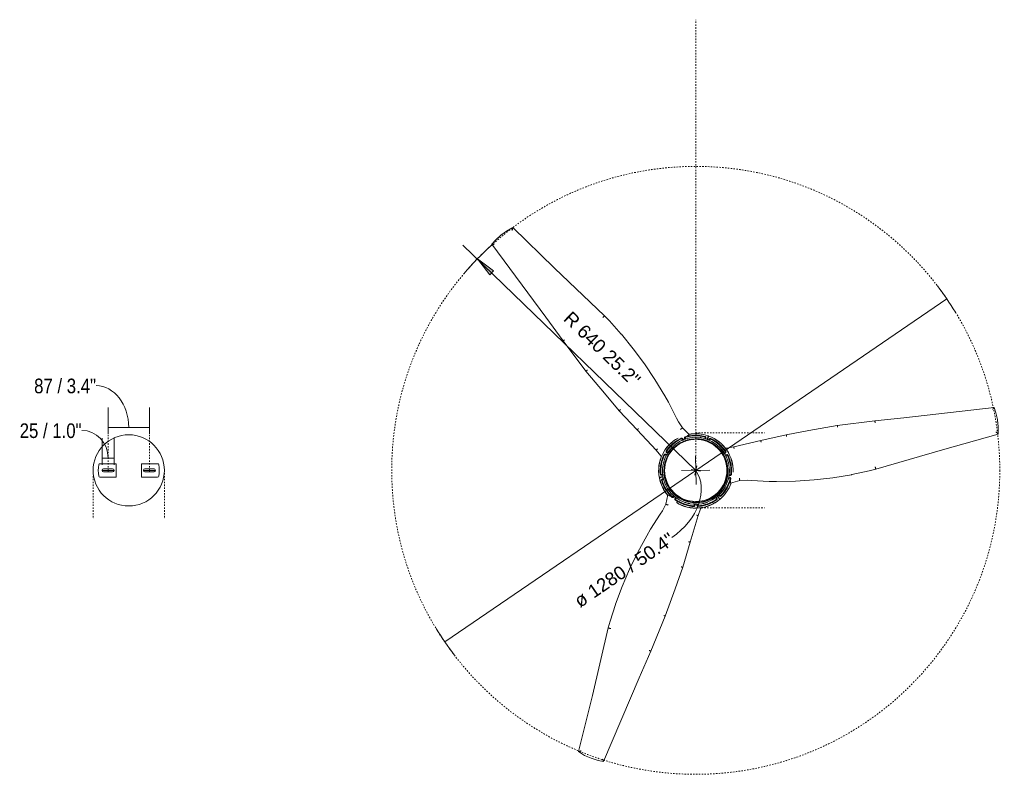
# Model space of a CAD drawing. Header units: millimetres. Extents: x 5806 to 11192, y -3252 to 7544.
# Tile 11 of 11: x 9120 to 11192, y 5955 to 7544. Entities that reach past the tile are written whole.
import ezdxf

# ---------------------------------------------------------------- set-up
doc = ezdxf.new("R2010")
doc.units = ezdxf.units.MM
doc.linetypes.add('Dash', pattern=[6, 3, -3])
doc.linetypes.add('Hidden', pattern=[7.14375, 4.7625, -2.38125])
doc.layers.add('A-ANNO-DIMS', color=7, linetype='Dash', lineweight=9, true_color=0xd2d2d2)
doc.layers.add('A-ANNO-DIMS-14', color=7, linetype='Continuous', lineweight=9)
doc.layers.add('E-LITE-EQPM', color=7, linetype='Continuous', lineweight=20)
doc.styles.add('Arial', font='arial.ttf', dxfattribs={"height": 28})
doc.styles.add('Arial Narrow', font='ARIALN.TTF', dxfattribs={"height": 30.8})
doc.dimstyles.new('Diameter_-_3mm_Arial', dxfattribs={"dimscale": 304.8, "dimtxt": 28.567263, "dimasz": 0, "dimexe": 0.110236, "dimexo": 0, "dimgap": 0.068898, "dimtad": 1, "dimjust": 3, "dimdec": 0, "dimzin": 0, "dimdsep": 46, "dimtxsty": 'Arial', "dimblk1": 'NONE', "dimblk2": 'NONE', "dimsah": 1, "dimcen": 0.09, "dimadec": 0, "dimazin": 0, "dimtfac": 1, "dimtdec": 4, "dimtix": 1, "dimtmove": 0, "dimatfit": 2, "dimfxl": 1, "dimtvp": 1, "dimtolj": 1, "dimtzin": 0, "dimarcsym": 2})
doc.dimstyles.new('FARO_-_2_2mm_Arial_Narrow_mm_Inch_Right_1', dxfattribs={"dimscale": 304.8, "dimtxt": 31.521674, "dimasz": 0, "dimexe": 0.137795, "dimexo": 0.0625, "dimgap": 0.022966, "dimtad": 1, "dimdec": 0, "dimzin": 0, "dimdsep": 46, "dimtxsty": 'Arial Narrow', "dimblk1": 'NONE', "dimblk2": 'NONE', "dimsah": 1, "dimcen": 0.09, "dimadec": 0, "dimazin": 0, "dimtfac": 1, "dimtdec": 4, "dimtix": 1, "dimtmove": 1, "dimatfit": 3, "dimfxl": 0.045932, "dimfxlon": 1, "dimtvp": 1, "dimtolj": 1, "dimtzin": 0, "dimarcsym": 2})
doc.dimstyles.new('Radial_-_3mm_Arial', dxfattribs={"dimscale": 304.8, "dimtxt": 28.567263, "dimasz": 0.137795, "dimexe": 0.137795, "dimexo": 0, "dimgap": 0.080381, "dimtad": 1, "dimjust": 3, "dimdec": 0, "dimzin": 0, "dimdsep": 46, "dimtxsty": 'Arial', "dimsah": 1, "dimcen": 0.09, "dimdle": 0.137795, "dimadec": 0, "dimazin": 0, "dimtfac": 1, "dimtdec": 4, "dimtix": 1, "dimtmove": 0, "dimatfit": 2, "dimfxl": 1, "dimtvp": 1, "dimtfill": 1, "dimtolj": 1, "dimtzin": 0, "dimarcsym": 2})

# ---------------------------------------------------------------- blocks, each defined once
blk = doc.blocks.new('33451 - 32100 JUST FAN Matt black ceiling fan with DC motor-500755-Planta_PDF')
at = {"layer": 'E-LITE-EQPM'}
for p, q in [((97.9, 378.8), (89.6, 299.3)), ((89.6, 299.3), (80.3, 239.3)), ((80.3, 239.3), (72.5, 191.5)), ((72.5, 191.5), (61, 137.6)), ((61, 137.6), (48.7, 80.5)), ((61, 137.6), (60.9, 137.6)), ((-27.2, 60.6), (-19.4, 63.5)), ((-17.6, 64.1), (-7.7, 66)), ((-16.9, 70.9), (-15.6, 71.9)), ((-16.9, 70.9), (-16.5, 68.4)), ((-9.6, 69.8), (-10, 72.1)), ((-9.2, 74.6), (-9.1, 73.3)), ((0, 66.5), (10.1, 65.6)), ((13.2, 65), (20.2, 63.2)), ((31.4, 65.6), (30.2, 63.5)), ((31.4, 65.6), (33.1, 65.5)), ((39.9, 63.4), (39.1, 62.4)), ((-60.8, 49.1), (-60.9, 49.3)), ((-60.8, 49.6), (-60.6, 49.5)), ((-54.9, 44.3), (-60.8, 49.1)), ((-60.6, 49.5), (-54.6, 44.6)), ((-59.4, 42), (-59.1, 43.6)), ((-59.4, 42), (-57.5, 40.4)), ((-54, 52.1), (-53.2, 51.2)), ((-53.5, 39.5), (-47.1, 46.9)), ((-51.3, 48.2), (-53.1, 49.7)), ((-46.8, 47.3), (-39.1, 53.7)), ((-36.3, 55.6), (-30.2, 59.1)), ((23.4, 62.1), (30.6, 58.9)), ((32.7, 57.9), (41.1, 52.2)), ((36.6, 60.1), (37.7, 62)), ((42.9, 50.6), (48.6, 45.3)), ((50.8, 42.8), (55.1, 36.9)), ((-63.1, 20.6), (-60.4, 27.6)), ((-58.9, 30.7), (-55.1, 36.9)), ((56.8, 34.4), (61.4, 25.4)), ((61.5, 25.3), (64.5, 15.8)), ((65.6, 30.7), (63.6, 30)), ((65.6, 30.7), (66.8, 29.6)), ((65.7, 25.7), (72.5, 28.3)), ((72.9, 27.4), (66, 24.8)), ((67.5, 20.1), (69.3, 20.8)), ((72.5, 28.3), (72.7, 28.4)), ((73.1, 27.5), (72.9, 27.4)), ((-150.1, -14.9), (-94.4, 2.7)), ((-75.2, 3.4), (-73.9, 3.3)), ((-70.3, 2.3), (-72.9, 2.2)), ((-66.4, -2.1), (-66.1, 6)), ((-66, 8.1), (-64, 18.1)), ((65.2, 12.6), (66.1, 5.4)), ((66.4, 2.1), (66.1, -6)), ((71.9, 20.4), (70.6, 20.1)), ((-202.7, -31.6), (-150.1, -14.9)), ((-150.1, -14.9), (-150, -15)), ((-72.8, -4.9), (-73.6, -3.5)), ((-72.8, -4.9), (-70.1, -5)), ((-65.2, -12.6), (-66.1, -5.4)), ((-61.5, -25.3), (-64.5, -15.7)), ((63.1, -20.5), (62.4, -22.5)), ((64.3, -16.6), (64, -18.1)), ((66, -8.1), (64.8, -13.8)), ((69.5, -21.2), (67.4, -20.3)), ((-248, -48.4), (-202.7, -31.6)), ((-56.8, -34.4), (-61.4, -25.4)), ((-50.9, -42.6), (-55.2, -36.9)), ((53.5, -39.5), (47, -47)), ((57.2, -33.5), (55.1, -37)), ((58.9, -30.7), (58.4, -31.4)), ((61.1, -25.6), (60.4, -27.7)), ((65.1, -27), (67.1, -27.7)), ((68.9, -29.6), (67.7, -29.1)), ((69.5, -21.2), (69.8, -22.8)), ((-304.8, -70), (-248, -48.4)), ((-60.6, -44.7), (-59.5, -44)), ((-56.1, -42.5), (-58, -44.2)), ((-53.6, -49.6), (-55.1, -49)), ((-53.6, -49.6), (-51.5, -47.9)), ((-42.9, -50.6), (-48.6, -45.3)), ((-32.7, -57.8), (-41.1, -52.2)), ((-23.4, -62.1), (-30.5, -58.9)), ((27.2, -60.6), (19.4, -63.5)), ((36.4, -55.5), (30.2, -59.1)), ((33.3, -61.9), (34.6, -64)), ((46.6, -47.4), (39.1, -53.7)), ((40.8, -60.4), (39.5, -58.2)), ((40.8, -60.4), (39.9, -61.8)), ((-377.9, -102.1), (-304.8, -70)), ((-13.2, -65), (-20.2, -63.2)), ((-18.9, -72.6), (-18.5, -71.4)), ((-16.9, -68.3), (-17.3, -70.6)), ((-13.4, -77.2), (-13.3, -77)), ((-13.3, -77), (-12.1, -69.4)), ((-10.8, -69.7), (-12, -77.3)), ((-12, -77.3), (-12, -77.5)), ((0, -66.5), (-10.1, -65.6)), ((-6.5, -72.5), (-8, -73)), ((-6.5, -72.5), (-6.1, -70.2)), ((17.6, -64.1), (7.8, -66)), ((34.7, -66.6), (34.2, -65.5)), ((88.4, -122), (45.1, -82.8)), ((88.4, -122), (88.5, -121.9)), ((129.4, -158.9), (88.4, -122)), ((166.9, -189.4), (129.4, -158.9)), ((214.2, -227.6), (166.9, -189.4)), ((278.9, -274.4), (214.2, -227.6))]:
    blk.add_line(p, q, dxfattribs=at)
at = {"layer": 'E-LITE-EQPM', "flags": 128}
for points in [[(-3.8, 378.7), (34.8, 519.6), (65.6, 637.3)], [(65.7, 637.4), (80.8, 638.1), (95.8, 636.9), (96, 636.9)], [(96, 636.9), (110.7, 633.8), (121.7, 630.2)], [(121.7, 630.1), (103.4, 439.8), (97.9, 378.8)], [(-14.2, 327.9), (-7.1, 364.3), (-3.8, 378.7)], [(-25.6, 169.5), (-25.6, 209), (-23.7, 248.6), (-19.9, 287.9), (-14.3, 327.1), (-14.2, 327.9)], [(-22.6, 116.4), (-25.1, 153.6), (-25.6, 169.5)], [(60.9, 137.6), (60.5, 137.7), (60, 137.8), (59.3, 138), (58.4, 138.2), (57.5, 138.4)], [(-22.5, 92), (-22, 107.6), (-22.6, 116.4)], [(-27.7, 72.6), (-22.5, 92), (-22.5, 92)], [(-70.5, 0), (-69.5, 11.5), (-66.7, 22.7), (-62.1, 33.3), (-55.8, 43), (-48.1, 51.5), (-39, 58.6), (-28.9, 64.2), (-18.1, 68.1), (-6.7, 70.1), (4.8, 70.3), (16.2, 68.6), (27.2, 65), (37.4, 59.7), (46.7, 52.8), (54.6, 44.5), (61.2, 34.9), (66.1, 24.5), (69.2, 13.4), (70.4, 1.9), (70.5, 0)], [(48.7, 80.5), (46.7, 65.4), (46.7, 62.7)], [(-94.4, 2.7), (-80.2, 8.5), (-77.9, 9.7)], [(-150, -15), (-149.9, -15.4), (-149.8, -15.9), (-149.6, -16.6), (-149.3, -17.4), (-149, -18.3)], [(70.5, 0), (69.5, -11.5), (66.7, -22.7), (62.1, -33.3), (55.8, -43), (48.1, -51.5), (39, -58.6), (28.9, -64.2), (18.1, -68.1), (6.7, -70.1), (-4.8, -70.3), (-16.2, -68.6), (-27.2, -65), (-37.4, -59.7), (-46.7, -52.8), (-54.6, -44.5), (-61.2, -34.9), (-66.1, -24.5), (-69.2, -13.4), (-70.4, -1.9), (-70.5, 0)], [(76.4, -12.6), (90.6, -26.8), (90.7, -26.8)], [(90.7, -26.8), (103.9, -35), (111.8, -39)], [(111.8, -39), (145.3, -55.3), (159.3, -62.8)], [(-49.7, -59.8), (-69.1, -64.9), (-69.1, -64.9)], [(-90.3, -77), (-121.4, -97.6), (-134.9, -105.9)], [(-69.1, -64.9), (-82.9, -72.2), (-90.3, -77)], [(45.1, -82.8), (33, -73.5), (30.7, -72.1)], [(159.3, -62.8), (193.6, -82.6), (226.8, -104), (259.1, -127), (290.2, -151.4), (290.8, -151.9)], [(-608.2, -205.7), (-433.7, -127.6), (-377.9, -102.1)], [(-134.9, -105.9), (-169.3, -125.5), (-204.6, -143.4), (-240.7, -159.6), (-277.5, -174.1), (-278.3, -174.3)], [(88.5, -121.9), (88.8, -121.6), (89.1, -121.2), (89.6, -120.6), (90.2, -120), (90.9, -119.3)], [(290.8, -151.9), (318.8, -176.2), (329.7, -186.3)], [(-278.3, -174.3), (-313.4, -186.2), (-327.6, -190.5)], [(329.7, -186.3), (432.4, -290.1), (519, -375.6)], [(-601.3, -231.4), (-605.9, -217.1), (-608.2, -205.8)], [(-327.6, -190.5), (-469.1, -226.6), (-586.7, -258)], [(-586.8, -258), (-594.8, -245.3), (-601.2, -231.6), (-601.3, -231.4)], [(484.7, -420.6), (329.1, -309.6), (278.9, -274.4)], [(519, -375.7), (512.1, -389.1), (503.6, -401.5), (503.4, -401.7)], [(503.4, -401.7), (493.4, -412.9), (484.8, -420.6)]]:
    blk.add_lwpolyline(points, dxfattribs=at)
at = {"layer": 'E-LITE-EQPM'}
for centre, radius, start, end in [((0, 0), 67.5, 90, 270), ((0, 0), 66.5, 90, 270), ((-0.2, 0.5), 78, 110.3533, 140.9692), ((-0.2, 0.5), 77.8, 110.4094, 140.9692), ((2.8, -4.1), 78.7, 105.4632, 135.3472), ((-17.9, 70.7), 1.04, 8.9294, 105.4632), ((-9, 72.3), 1.01, 96.081, 190.9992), ((-0.8, -4.9), 78.7, 66.197, 96.081), ((-0.2, 0.5), 78, 20.9692, 92.8722), ((-0.2, 0.5), 77.8, 20.9692, 92.9099), ((0, 0), 67.5, 270, 90), ((0, 0), 66.5, 270, 90), ((0, 0), 70.5, 88.42, 89.2986), ((0, 0), 70.5, 76.7927, 79.1386), ((0, 0), 70.5, 65.0294, 66.7144), ((30.5, 66.1), 1.04, 329.6633, 66.197), ((38.6, 61.6), 1.01, 56.6596, 151.5778), ((-4.1, -3.3), 78.7, 26.7756, 56.6596), ((-0.6, -0.2), 78, 140.6131, 212.5161), ((-0.6, -0.2), 77.8, 140.6131, 212.5538), ((4.6, -1.8), 78.7, 146.4195, 176.3035), ((-60.1, 41.2), 1.04, 49.8858, 146.4195), ((0, 0), 70.5, 137.1321, 139.5513), ((-52.5, 50.5), 1.01, 135.3472, 230.2653), ((0, 0), 70.5, 126.7014, 127.0099), ((0, 0), 70.5, 54.7014, 56.0872), ((0, 0), 70.5, 160.0654, 161.2986), ((0, 0), 70.5, 149.7662, 149.9883), ((65.2, 31.7), 1.04, 290.2419, 26.7756), ((0, 0), 70.5, 16.2613, 17.2986), ((69.6, 19.8), 1.01, 15.3737, 110.2918), ((0.2, -0.5), 77.8, 350.436, 20.9957), ((0.2, -0.5), 78, 350.3798, 20.9957), ((-72.9, 3.2), 1.01, 176.3035, 271.2217), ((0, 0), 70.5, 8.1208, 10.7674), ((-5.2, -0.7), 78.7, 345.4897, 15.3737), ((-72.9, -6), 1.04, 89.3072, 185.8409), ((4.4, 1.9), 78.7, 185.8409, 215.7249), ((0, 0), 70.5, 342.7014, 343.7387), ((0, 0), 70.5, 349.2326, 351.8792), ((69.9, -20.2), 1.04, 248.956, 345.4897), ((0, 0), 70.5, 198.7014, 199.9346), ((0, 0), 70.5, 210.0107, 210.2338), ((0.2, -0.5), 77.8, 260.9957, 332.9365), ((0.2, -0.5), 78, 260.9957, 332.8987), ((-4.2, 2.8), 78.7, 306.2236, 336.1076), ((66.8, -28.7), 1.01, 336.1076, 71.0257), ((-58.7, -43.4), 1.01, 215.7249, 310.643), ((-52.9, -50.4), 1.04, 128.5733, 225.1071), ((1.9, 4.6), 78.7, 225.1071, 254.9911), ((0, 0), 70.5, 220.4487, 222.8679), ((-0.6, -0.2), 77.8, 229.8979, 260.6131), ((-0.6, -0.2), 78, 229.9972, 260.6131), ((0, 0), 70.5, 232.9901, 233.2986), ((0, 0), 70.5, 303.9128, 305.2986), ((41.7, -59.8), 1.04, 209.6899, 306.2236), ((-18.2, -70.4), 1.01, 254.9911, 349.9092), ((-5.5, -72.7), 1.04, 170.2685, 266.8022), ((-1.1, 4.8), 78.7, 266.8022, 296.6862), ((0, 0), 70.5, 270.7014, 271.58), ((0, 0), 70.5, 280.8614, 283.2073), ((0, 0), 70.5, 293.2856, 294.9497), ((33.7, -64.5), 1.01, 296.6862, 31.6043)]:
    blk.add_arc(centre, radius, start, end, dxfattribs=at)
for centre, major_axis, start_param, end_param in [((-23.7, -13.5), (12.3, 85.1), 0.122846, 0.128483), ((-0.2, 26.9), (-67.6, 53.2), 3.264438, 3.270075), ((23.1, -13.7), (80.1, 31.4), 3.264438, 3.270075)]:
    blk.add_ellipse(centre, major_axis=major_axis, ratio=0.981915, start_param=start_param, end_param=end_param, dxfattribs=at)
for points, knots in [([(65.7, 637.2), (65.6, 637.2), (65.6, 637.3), (65.7, 637.4), (65.7, 637.4)], [-0.2, -0.2, -0.2, -0.2, -0.1, -0.0267368, -0.0267368, -0.0267368, -0.0267368]), ([(65.7, 637.4), (65.8, 637.4), (65.9, 637.3), (66.2, 637.1), (66.4, 636.9), (66.6, 636.8), (66.8, 636.6), (67, 636.4), (67.2, 636.3), (67.3, 636.1), (67.5, 635.9), (67.8, 635.7), (68, 635.4), (68.3, 635.1), (68.6, 634.7), (69.2, 634.1), (69.7, 633.5), (70.1, 633.1)], [-1, -1, -1, -1, -0.9, -0.8, -0.75, -0.7, -0.65, -0.6, -0.575, -0.55, -0.5, -0.45, -0.4, -0.35, -0.3, -0.2, 0, 0, 0, 0]), ([(121.7, 630.2), (121.7, 630.2), (121.8, 630.1), (121.7, 630), (121.7, 629.9), (121.6, 629.8), (121.5, 629.7), (121.3, 629.6), (121.2, 629.4), (121, 629.3), (120.9, 629.2), (120.7, 629.1), (120.5, 628.9), (120.2, 628.7), (119.9, 628.5), (119.7, 628.3), (119.4, 628.1), (119, 627.8), (118.4, 627.4), (118, 627.1), (117.8, 627)], [-1, -1, -1, -1, -0.9, -0.85, -0.8, -0.75, -0.7, -0.65, -0.6, -0.575, -0.55, -0.5, -0.45, -0.4, -0.35, -0.3, -0.25, -0.2, -0.1, 0, 0, 0, 0]), ([(89.6, 299.3), (89.6, 299.3), (89.6, 299.3), (89.3, 299.4), (88.5, 299.5), (87.4, 299.6), (86.5, 299.8), (86, 299.8)], [-0.8787324, -0.8787324, -0.8787324, -0.8787324, -0.8, -0.6, -0.4, -0.2, 0, 0, 0, 0]), ([(72.5, 191.5), (72.5, 191.5), (72.5, 191.6), (72.2, 191.6), (71.4, 191.8), (70.3, 192), (69.4, 192.2), (68.9, 192.3)], [-0.8787589, -0.8787589, -0.8787589, -0.8787589, -0.8, -0.6, -0.4, -0.2, 0, 0, 0, 0]), ([(-22.2, 72.5), (-22.9, 72.5), (-23.8, 72.5), (-24.8, 72.5), (-25.5, 72.5), (-26.2, 72.5), (-26.7, 72.5), (-27, 72.5), (-27.1, 72.5)], [-1, -1, -1, -1, -0.7, -0.625, -0.55, -0.4, -0.3, -0.2, -0.2, -0.2, -0.2]), ([(-15.6, 71.9), (-15.7, 72.1), (-16, 72.4), (-16.5, 72.7), (-16.7, 72.8), (-16.9, 72.9), (-17.1, 72.9), (-17.3, 73), (-17.5, 73), (-17.7, 73), (-17.9, 73), (-18.2, 73), (-18.4, 72.9), (-18.5, 72.9)], [0, 0, 0, 0, 0.285714, 0.428571, 0.5, 0.571429, 0.625, 0.678571, 0.732143, 0.785714, 0.839286, 0.892857, 1, 1, 1, 1]), ([(-9.2, 74.6), (-9.3, 74.5), (-9.5, 74.5), (-9.9, 74.4), (-10.1, 74.3), (-10.3, 74.1), (-10.4, 74.1), (-10.5, 74), (-10.7, 73.9), (-10.8, 73.7), (-10.9, 73.6), (-11, 73.4), (-11.2, 73.1), (-11.4, 72.7), (-11.4, 72.3), (-11.4, 72.2)], [0, 0, 0, 0, 0.083333, 0.166667, 0.25, 0.291667, 0.333333, 0.375, 0.416667, 0.458333, 0.5, 0.583333, 0.666667, 0.833333, 1, 1, 1, 1]), ([(0.9, 70.4), (-0.4, 70.5), (-2.2, 70.4), (-4.4, 70.3), (-5.7, 70.2), (-6.6, 70.1), (-7.4, 70.1), (-7.7, 70), (-7.7, 70)], [0, 0, 0, 0, 0.285714, 0.428571, 0.571429, 0.678571, 0.785714, 1, 1, 1, 1]), ([(-7.7, 70), (-7.7, 70), (-7.6, 70), (-6.9, 70.1), (-5.8, 70.2), (-3.5, 70.4), (-1, 70.5), (0.8, 70.4)], [0, 0, 0, 0, 0.142857, 0.285714, 0.428571, 0.571429, 1, 1, 1, 1]), ([(33.1, 65.5), (33.1, 65.8), (33.1, 66.2), (32.9, 66.7), (32.8, 67), (32.7, 67.2), (32.5, 67.3), (32.4, 67.5), (32.3, 67.6), (32.1, 67.7), (32, 67.9), (31.8, 68), (31.6, 68.1), (31.5, 68.2)], [0, 0, 0, 0, 0.285714, 0.428571, 0.5, 0.571429, 0.625, 0.678571, 0.732143, 0.785714, 0.839286, 0.892857, 1, 1, 1, 1]), ([(39.9, 63.4), (39.8, 63.5), (39.6, 63.6), (39.3, 63.7), (39, 63.8), (38.8, 63.8), (38.6, 63.8), (38.5, 63.8), (38.3, 63.8), (38.2, 63.8), (38, 63.8), (37.7, 63.7), (37.4, 63.6), (37, 63.4), (36.8, 63.1), (36.6, 63)], [0, 0, 0, 0, 0.083333, 0.166667, 0.25, 0.291667, 0.333333, 0.375, 0.416667, 0.458333, 0.5, 0.583333, 0.666667, 0.833333, 1, 1, 1, 1]), ([(48.7, 80.5), (48.7, 80.5), (48.7, 80.5), (48.7, 80.5), (48.6, 80.5), (48.6, 80.5), (48.5, 80.6), (48.3, 80.6), (47.9, 80.7), (47.2, 80.8), (46.3, 81.1), (45.5, 81.2), (45.2, 81.3)], [0.121122, 0.121122, 0.121122, 0.121122, 0.1666667, 0.2083333, 0.25, 0.2916667, 0.3333333, 0.4166667, 0.5, 0.6666667, 0.8333333, 1, 1, 1, 1]), ([(-59.1, 43.6), (-59.4, 43.7), (-59.8, 43.7), (-60.3, 43.6), (-60.6, 43.5), (-60.8, 43.4), (-61, 43.4), (-61.1, 43.3), (-61.3, 43.2), (-61.4, 43), (-61.6, 42.9), (-61.8, 42.7), (-61.9, 42.5), (-62, 42.4)], [0, 0, 0, 0, 0.285714, 0.428571, 0.5, 0.571429, 0.625, 0.678571, 0.732143, 0.785714, 0.839286, 0.892857, 1, 1, 1, 1]), ([(-54, 52.1), (-54.1, 52), (-54.3, 51.9), (-54.4, 51.6), (-54.6, 51.3), (-54.6, 51.1), (-54.7, 51), (-54.7, 50.8), (-54.7, 50.7), (-54.7, 50.5), (-54.8, 50.3), (-54.7, 50.1), (-54.7, 49.7), (-54.5, 49.3), (-54.4, 49), (-54.3, 48.9)], [0, 0, 0, 0, 0.083333, 0.166667, 0.25, 0.291667, 0.333333, 0.375, 0.416667, 0.458333, 0.5, 0.583333, 0.666667, 0.833333, 1, 1, 1, 1]), ([(-42.1, 56.5), (-41.1, 57.3), (-39.6, 58.3), (-37.8, 59.5), (-36.7, 60.2), (-35.9, 60.6), (-35.2, 61.1), (-34.9, 61.2), (-34.9, 61.2)], [0, 0, 0, 0, 0.285714, 0.428571, 0.571429, 0.678571, 0.785714, 1, 1, 1, 1]), ([(-34.9, 61.2), (-34.9, 61.2), (-35.1, 61.1), (-35.7, 60.8), (-36.6, 60.2), (-38.6, 59), (-40.6, 57.6), (-42.1, 56.5)], [0, 0, 0, 0, 0.142857, 0.285714, 0.428571, 0.571429, 1, 1, 1, 1]), ([(40.7, 57.5), (41.8, 56.8), (43.2, 55.7), (44.9, 54.3), (45.9, 53.5), (46.6, 52.9), (47.2, 52.3), (47.4, 52.1), (47.4, 52.1)], [0, 0, 0, 0, 0.285714, 0.428571, 0.571429, 0.678571, 0.785714, 1, 1, 1, 1]), ([(47.4, 52.1), (47.4, 52.1), (47.3, 52.2), (46.8, 52.7), (46, 53.4), (44.2, 54.9), (42.3, 56.4), (40.7, 57.5)], [0, 0, 0, 0, 0.142857, 0.285714, 0.428571, 0.571429, 1, 1, 1, 1]), ([(-66.7, 22.6), (-67.1, 21.4), (-67.7, 19.6), (-68.2, 17.5), (-68.5, 16.3), (-68.8, 15.4), (-68.9, 14.6), (-69, 14.3), (-69, 14.3)], [0, 0, 0, 0, 0.285714, 0.428571, 0.571429, 0.678571, 0.785714, 1, 1, 1, 1]), ([(-69, 14.3), (-69, 14.3), (-69, 14.5), (-68.8, 15.1), (-68.6, 16.2), (-68, 18.4), (-67.3, 20.8), (-66.7, 22.6)], [0, 0, 0, 0, 0.142857, 0.285714, 0.428571, 0.571429, 1, 1, 1, 1]), ([(67.3, 20.9), (66.9, 22.2), (66.3, 23.9), (65.5, 25.9), (65, 27.1), (64.7, 28), (64.3, 28.7), (64.2, 29), (64.2, 29)], [0, 0, 0, 0, 0.285714, 0.428571, 0.571429, 0.678571, 0.785714, 1, 1, 1, 1]), ([(64.2, 29), (64.2, 29), (64.3, 28.8), (64.6, 28.2), (65, 27.2), (65.9, 25.1), (66.7, 22.8), (67.3, 21)], [0, 0, 0, 0, 0.142857, 0.285714, 0.428571, 0.571429, 1, 1, 1, 1]), ([(66.8, 29.6), (67, 29.8), (67.3, 30.1), (67.4, 30.6), (67.5, 30.9), (67.5, 31.1), (67.5, 31.3), (67.5, 31.5), (67.5, 31.7), (67.5, 31.9), (67.4, 32.1), (67.4, 32.4), (67.3, 32.5), (67.2, 32.7)], [0, 0, 0, 0, 0.285714, 0.428571, 0.5, 0.571429, 0.625, 0.678571, 0.732143, 0.785714, 0.839286, 0.892857, 1, 1, 1, 1]), ([(71.9, 20.4), (71.8, 20.5), (71.7, 20.7), (71.6, 21), (71.4, 21.3), (71.3, 21.4), (71.2, 21.5), (71, 21.6), (70.9, 21.7), (70.8, 21.8), (70.6, 21.9), (70.4, 22), (70.1, 22.2), (69.7, 22.3), (69.3, 22.2), (69.1, 22.2)], [0, 0, 0, 0, 0.083333, 0.166667, 0.25, 0.291667, 0.333333, 0.375, 0.416667, 0.458333, 0.5, 0.583333, 0.666667, 0.833333, 1, 1, 1, 1]), ([(-94.4, 2.7), (-94.4, 2.7), (-94.4, 2.7), (-94.4, 2.6), (-94.3, 2.6), (-94.3, 2.5), (-94.3, 2.4), (-94.3, 2.2), (-94.1, 1.9), (-93.9, 1.2), (-93.6, 0.3), (-93.4, -0.4), (-93.3, -0.8)], [0.121122, 0.121122, 0.121122, 0.121122, 0.1666667, 0.2083333, 0.25, 0.2916667, 0.3333333, 0.4166667, 0.5, 0.6666667, 0.8333333, 1, 1, 1, 1]), ([(-75.2, 3.4), (-75.2, 3.3), (-75.2, 3.1), (-75.1, 2.8), (-75, 2.5), (-74.9, 2.3), (-74.9, 2.2), (-74.8, 2), (-74.7, 1.9), (-74.6, 1.8), (-74.5, 1.6), (-74.4, 1.4), (-74.1, 1.2), (-73.7, 1), (-73.4, 0.9), (-73.2, 0.8)], [0, 0, 0, 0, 0.083333, 0.166667, 0.25, 0.291667, 0.333333, 0.375, 0.416667, 0.458333, 0.5, 0.583333, 0.666667, 0.833333, 1, 1, 1, 1]), ([(-73.6, -3.5), (-73.9, -3.6), (-74.2, -3.8), (-74.6, -4.2), (-74.7, -4.5), (-74.8, -4.7), (-74.9, -4.9), (-75, -5), (-75, -5.2), (-75.1, -5.4), (-75.1, -5.6), (-75.1, -5.9), (-75.1, -6.1), (-75.1, -6.2)], [0, 0, 0, 0, 0.285714, 0.428571, 0.5, 0.571429, 0.625, 0.678571, 0.732143, 0.785714, 0.839286, 0.892857, 1, 1, 1, 1]), ([(-66.7, -22.6), (-67.1, -21.4), (-67.7, -19.6), (-68.2, -17.5), (-68.5, -16.3), (-68.8, -15.4), (-68.9, -14.6), (-69, -14.3), (-69, -14.3)], [0, 0, 0, 0, 0.285714, 0.428571, 0.571429, 0.678571, 0.785714, 1, 1, 1, 1]), ([(-69, -14.3), (-69, -14.3), (-69, -14.5), (-68.8, -15.1), (-68.6, -16.2), (-68, -18.4), (-67.3, -20.8), (-66.7, -22.6)], [0, 0, 0, 0, 0.142857, 0.285714, 0.428571, 0.571429, 1, 1, 1, 1]), ([(73.6, -17.4), (74, -16.8), (74.4, -16), (74.9, -15.1), (75.3, -14.5), (75.6, -13.9), (75.9, -13.4), (76, -13.2), (76.1, -13.1)], [-1, -1, -1, -1, -0.7, -0.625, -0.55, -0.4, -0.3, -0.2, -0.2, -0.2, -0.2]), ([(-202.7, -31.6), (-202.7, -31.6), (-202.6, -31.6), (-202.6, -31.9), (-202.3, -32.7), (-202, -33.7), (-201.7, -34.6), (-201.5, -35)], [-0.8787589, -0.8787589, -0.8787589, -0.8787589, -0.8, -0.6, -0.4, -0.2, 0, 0, 0, 0]), ([(64.2, -29), (64.2, -29), (64.3, -28.8), (64.6, -28.2), (65, -27.2), (65.9, -25.1), (66.7, -22.8), (67.3, -20.9)], [0, 0, 0, 0, 0.142857, 0.285714, 0.428571, 0.571429, 1, 1, 1, 1]), ([(67.3, -21), (66.9, -22.2), (66.3, -23.9), (65.5, -25.9), (65, -27.1), (64.7, -28), (64.3, -28.7), (64.2, -29), (64.2, -29)], [0, 0, 0, 0, 0.285714, 0.428571, 0.571429, 0.678571, 0.785714, 1, 1, 1, 1]), ([(68.9, -29.6), (68.9, -29.5), (69, -29.3), (69.1, -29), (69.1, -28.7), (69.1, -28.5), (69.1, -28.3), (69, -28.2), (69, -28), (69, -27.9), (68.9, -27.7), (68.8, -27.5), (68.6, -27.2), (68.3, -26.8), (68.1, -26.6), (67.9, -26.5)], [0, 0, 0, 0, 0.083333, 0.166667, 0.25, 0.291667, 0.333333, 0.375, 0.416667, 0.458333, 0.5, 0.583333, 0.666667, 0.833333, 1, 1, 1, 1]), ([(69.8, -22.8), (70, -22.8), (70.5, -22.7), (70.9, -22.4), (71.2, -22.2), (71.3, -22.1), (71.5, -22), (71.6, -21.8), (71.7, -21.7), (71.8, -21.5), (71.9, -21.3), (72, -21.1), (72.1, -20.9), (72.1, -20.8)], [0, 0, 0, 0, 0.285714, 0.428571, 0.5, 0.571429, 0.625, 0.678571, 0.732143, 0.785714, 0.839286, 0.892857, 1, 1, 1, 1]), ([(-60.6, -44.7), (-60.5, -44.8), (-60.3, -45), (-60.1, -45.2), (-59.8, -45.4), (-59.7, -45.5), (-59.5, -45.5), (-59.4, -45.6), (-59.2, -45.6), (-59.1, -45.7), (-58.9, -45.7), (-58.7, -45.7), (-58.3, -45.8), (-57.9, -45.7), (-57.5, -45.6), (-57.4, -45.5)], [0, 0, 0, 0, 0.083333, 0.166667, 0.25, 0.291667, 0.333333, 0.375, 0.416667, 0.458333, 0.5, 0.583333, 0.666667, 0.833333, 1, 1, 1, 1]), ([(-55.1, -49), (-55.2, -49.2), (-55.3, -49.6), (-55.4, -50.1), (-55.3, -50.4), (-55.3, -50.6), (-55.2, -50.8), (-55.2, -51), (-55.1, -51.2), (-55, -51.4), (-54.9, -51.5), (-54.8, -51.7), (-54.6, -51.9), (-54.5, -52)], [0, 0, 0, 0, 0.285714, 0.428571, 0.5, 0.571429, 0.625, 0.678571, 0.732143, 0.785714, 0.839286, 0.892857, 1, 1, 1, 1]), ([(-52.4, -55), (-52, -55.6), (-51.6, -56.4), (-51.1, -57.3), (-50.7, -57.9), (-50.4, -58.4), (-50.1, -59), (-50, -59.2), (-49.9, -59.3)], [-1, -1, -1, -1, -0.7, -0.625, -0.55, -0.4, -0.3, -0.2, -0.2, -0.2, -0.2]), ([(-42.1, -56.5), (-41.1, -57.2), (-39.6, -58.3), (-37.8, -59.5), (-36.7, -60.1), (-35.9, -60.6), (-35.2, -61.1), (-34.9, -61.2), (-34.9, -61.2)], [0, 0, 0, 0, 0.285714, 0.428571, 0.571429, 0.678571, 0.785714, 1, 1, 1, 1]), ([(-34.9, -61.2), (-34.9, -61.2), (-35.1, -61.1), (-35.7, -60.8), (-36.6, -60.2), (-38.6, -59), (-40.6, -57.6), (-42.1, -56.5)], [0, 0, 0, 0, 0.142857, 0.285714, 0.428571, 0.571429, 1, 1, 1, 1]), ([(39.9, -61.8), (40.2, -61.9), (40.5, -62.1), (41, -62.2), (41.3, -62.2), (41.6, -62.2), (41.8, -62.2), (41.9, -62.2), (42.1, -62.1), (42.3, -62.1), (42.5, -62), (42.7, -61.9), (42.9, -61.8), (43, -61.7)], [0, 0, 0, 0, 0.285714, 0.428571, 0.5, 0.571429, 0.625, 0.678571, 0.732143, 0.785714, 0.839286, 0.892857, 1, 1, 1, 1]), ([(40.7, -57.5), (41.7, -56.8), (43.2, -55.7), (44.9, -54.3), (45.9, -53.5), (46.6, -52.9), (47.2, -52.3), (47.4, -52.1), (47.4, -52.1)], [0, 0, 0, 0, 0.285714, 0.428571, 0.571429, 0.678571, 0.785714, 1, 1, 1, 1]), ([(47.4, -52.1), (47.4, -52.1), (47.3, -52.2), (46.8, -52.7), (46, -53.4), (44.2, -54.9), (42.3, -56.4), (40.7, -57.5)], [0, 0, 0, 0, 0.142857, 0.285714, 0.428571, 0.571429, 1, 1, 1, 1]), ([(-304.8, -70), (-304.8, -70), (-304.8, -70), (-304.7, -70.3), (-304.4, -71.1), (-303.9, -72.1), (-303.6, -73), (-303.4, -73.4)], [-0.8787324, -0.8787324, -0.8787324, -0.8787324, -0.8, -0.6, -0.4, -0.2, 0, 0, 0, 0]), ([(-18.9, -72.6), (-18.8, -72.6), (-18.5, -72.7), (-18.2, -72.7), (-17.9, -72.6), (-17.7, -72.6), (-17.6, -72.6), (-17.4, -72.5), (-17.3, -72.5), (-17.1, -72.4), (-17, -72.3), (-16.8, -72.2), (-16.5, -72), (-16.2, -71.6), (-16, -71.3), (-15.9, -71.2)], [0, 0, 0, 0, 0.083333, 0.166667, 0.25, 0.291667, 0.333333, 0.375, 0.416667, 0.458333, 0.5, 0.583333, 0.666667, 0.833333, 1, 1, 1, 1]), ([(-8, -73), (-8, -73.3), (-7.8, -73.7), (-7.5, -74.1), (-7.2, -74.3), (-7.1, -74.4), (-6.9, -74.5), (-6.7, -74.6), (-6.6, -74.7), (-6.4, -74.8), (-6.2, -74.8), (-5.9, -74.9), (-5.7, -74.9), (-5.6, -74.9)], [0, 0, 0, 0, 0.285714, 0.428571, 0.5, 0.571429, 0.625, 0.678571, 0.732143, 0.785714, 0.839286, 0.892857, 1, 1, 1, 1]), ([(0.8, -70.4), (-0.4, -70.5), (-2.3, -70.4), (-4.4, -70.3), (-5.7, -70.2), (-6.6, -70.1), (-7.4, -70.1), (-7.7, -70), (-7.7, -70)], [0, 0, 0, 0, 0.285714, 0.428571, 0.571429, 0.678571, 0.785714, 1, 1, 1, 1]), ([(-7.7, -70), (-7.7, -70), (-7.6, -70), (-6.9, -70.1), (-5.8, -70.2), (-3.5, -70.4), (-1, -70.5), (0.9, -70.4)], [0, 0, 0, 0, 0.142857, 0.285714, 0.428571, 0.571429, 1, 1, 1, 1]), ([(34.7, -66.6), (34.8, -66.6), (35, -66.4), (35.3, -66.2), (35.5, -66), (35.6, -65.8), (35.7, -65.7), (35.8, -65.6), (35.8, -65.4), (35.9, -65.3), (36, -65.1), (36, -64.9), (36.1, -64.5), (36.1, -64.1), (36, -63.7), (36, -63.6)], [0, 0, 0, 0, 0.083333, 0.166667, 0.25, 0.291667, 0.333333, 0.375, 0.416667, 0.458333, 0.5, 0.583333, 0.666667, 0.833333, 1, 1, 1, 1]), ([(45.1, -82.8), (45.1, -82.8), (45.1, -82.8), (45.1, -82.8), (45.2, -82.7), (45.2, -82.7), (45.3, -82.6), (45.4, -82.5), (45.7, -82.2), (46.1, -81.7), (46.8, -80.9), (47.3, -80.4), (47.6, -80.1)], [0.121122, 0.121122, 0.121122, 0.121122, 0.1666667, 0.2083333, 0.25, 0.2916667, 0.3333333, 0.4166667, 0.5, 0.6666667, 0.8333333, 1, 1, 1, 1]), ([(129.4, -158.9), (129.4, -158.9), (129.4, -158.9), (129.6, -158.6), (130.2, -158), (130.9, -157.2), (131.5, -156.5), (131.8, -156.1)], [-0.8787589, -0.8787589, -0.8787589, -0.8787589, -0.8, -0.6, -0.4, -0.2, 0, 0, 0, 0]), ([(-608.2, -205.8), (-608.2, -205.7), (-608.2, -205.7), (-608.1, -205.7), (-608, -205.7), (-607.9, -205.7), (-607.7, -205.7), (-607.5, -205.8), (-607.3, -205.9), (-607.1, -205.9), (-607, -206), (-606.8, -206.1), (-606.5, -206.2), (-606.2, -206.3), (-605.9, -206.5), (-605.6, -206.6), (-605.2, -206.8), (-604.8, -207), (-604.2, -207.3), (-603.7, -207.5), (-603.5, -207.6)], [-1, -1, -1, -1, -0.9, -0.85, -0.8, -0.75, -0.7, -0.65, -0.6, -0.575, -0.55, -0.5, -0.45, -0.4, -0.35, -0.3, -0.25, -0.2, -0.1, 0, 0, 0, 0]), ([(214.2, -227.6), (214.2, -227.6), (214.3, -227.5), (214.4, -227.3), (214.9, -226.6), (215.6, -225.7), (216.2, -225), (216.5, -224.7)], [-0.8787324, -0.8787324, -0.8787324, -0.8787324, -0.8, -0.6, -0.4, -0.2, 0, 0, 0, 0]), ([(-586.8, -258), (-586.8, -257.9), (-586.8, -257.8), (-586.8, -257.5), (-586.7, -257.2), (-586.7, -256.9), (-586.6, -256.6), (-586.6, -256.4), (-586.5, -256.2), (-586.5, -256), (-586.4, -255.7), (-586.3, -255.4), (-586.2, -255), (-586.1, -254.6), (-585.9, -254.2), (-585.6, -253.3), (-585.4, -252.6), (-585.2, -252.1)], [-1, -1, -1, -1, -0.9, -0.8, -0.75, -0.7, -0.65, -0.6, -0.575, -0.55, -0.5, -0.45, -0.4, -0.35, -0.3, -0.2, 0, 0, 0, 0]), ([(-586.6, -257.9), (-586.6, -258), (-586.7, -258), (-586.7, -258), (-586.8, -258)], [-0.2, -0.2, -0.2, -0.2, -0.1, -0.0267368, -0.0267368, -0.0267368, -0.0267368]), ([(519, -375.7), (519, -375.8), (518.8, -375.9), (518.6, -376), (518.3, -376.1), (518, -376.2), (517.8, -376.3), (517.5, -376.4), (517.3, -376.4), (517.1, -376.5), (516.8, -376.6), (516.5, -376.6), (516.1, -376.7), (515.8, -376.8), (515.3, -376.9), (514.4, -377.1), (513.6, -377.3), (513.1, -377.3)], [-1, -1, -1, -1, -0.9, -0.8, -0.75, -0.7, -0.65, -0.6, -0.575, -0.55, -0.5, -0.45, -0.4, -0.35, -0.3, -0.2, 0, 0, 0, 0]), ([(518.8, -375.6), (518.9, -375.6), (519, -375.6), (519, -375.7), (519, -375.7)], [-0.2, -0.2, -0.2, -0.2, -0.1, -0.0267368, -0.0267368, -0.0267368, -0.0267368]), ([(484.8, -420.6), (484.8, -420.6), (484.7, -420.7), (484.6, -420.6), (484.6, -420.5), (484.6, -420.4), (484.5, -420.2), (484.5, -420), (484.4, -419.8), (484.4, -419.6), (484.4, -419.5), (484.3, -419.2), (484.3, -418.9), (484.2, -418.6), (484.2, -418.3), (484.2, -417.9), (484.1, -417.6), (484.1, -417.1), (484.1, -416.4), (484, -415.9), (484, -415.6)], [-1, -1, -1, -1, -0.9, -0.85, -0.8, -0.75, -0.7, -0.65, -0.6, -0.575, -0.55, -0.5, -0.45, -0.4, -0.35, -0.3, -0.25, -0.2, -0.1, 0, 0, 0, 0])]:
    blk.add_open_spline(points, degree=3, knots=knots, dxfattribs=at)
for points in [[(-3.8, 378.7), (-3.8, 378.7), (-3.8, 378.7), (-3.8, 378.7)], [(-3.8, 378.7), (-3.8, 378.7), (-3.8, 378.7), (-3.7, 378.7)], [(-3.7, 378.7), (-3.6, 378.7), (-3.3, 378.6), (-2.4, 378.4), (-1.3, 378.2), (0, 377.8), (1, 377.6), (1.4, 377.5)], [(97.9, 378.8), (97.8, 378.8), (97.7, 378.8), (97.4, 378.8), (96.8, 378.8), (96.1, 378.9), (95.2, 379), (94.5, 379), (94.2, 379.1)], [(-22.5, 92), (-22.5, 92), (-22.5, 92), (-22.5, 92)], [(-22.5, 92), (-22.5, 92), (-22.5, 92), (-22.5, 92)], [(-22.5, 92), (-22.4, 92), (-22.1, 91.9), (-21.2, 91.8), (-20, 91.6), (-18.6, 91.4), (-17.7, 91.3), (-17.2, 91.2)], [(-18.5, 72.9), (-23, 71.7), (-31.7, 68.5), (-43.7, 61.5), (-50.8, 55.4), (-54, 52.1)], [(-14.3, 69), (-14.7, 70), (-15.1, 71), (-15.6, 71.9)], [(-11.4, 72.2), (-11.5, 71.3), (-11.5, 70.4), (-11.5, 69.5)], [(31.5, 68.2), (27.2, 70.1), (18.5, 73.1), (4.7, 75.3), (-4.6, 75.1), (-9.2, 74.6)], [(32.3, 62.6), (32.6, 63.6), (32.9, 64.6), (33.1, 65.5)], [(36.6, 63), (36.1, 62.5), (35.6, 61.9), (35, 61.2)], [(67.2, 32.7), (65.2, 36.8), (60.3, 44.7), (51.1, 55.2), (43.8, 60.9), (39.9, 63.4)], [(-62, 42.4), (-64.6, 38.6), (-69, 30.5), (-73.5, 17.3), (-74.9, 8.1), (-75.2, 3.4)], [(-56.4, 42.3), (-57.3, 42.8), (-58.2, 43.2), (-59.1, 43.6)], [(-54.3, 48.9), (-53.8, 48.2), (-53.3, 47.5), (-52.8, 46.9)], [(64.8, 28.1), (65.5, 28.6), (66.2, 29.1), (66.8, 29.6)], [(69.1, 22.2), (68.5, 22.2), (67.8, 22.1), (67, 22)], [(-73.2, 0.8), (-72.4, 0.6), (-71.5, 0.4), (-70.6, 0.3)], [(72.1, -20.8), (73.3, -16.3), (74.9, -7.1), (74.8, 6.8), (73.1, 15.9), (71.9, 20.4)], [(-75.1, -6.2), (-74.7, -10.8), (-73, -20), (-68.1, -33), (-63.3, -41), (-60.6, -44.7)], [(-70.4, -2.7), (-71.5, -2.9), (-72.6, -3.2), (-73.6, -3.5)], [(43, -61.7), (46.8, -59), (53.8, -52.9), (62.6, -42), (67, -33.9), (68.9, -29.6)], [(67.9, -26.5), (67.3, -26.1), (66.6, -25.6), (65.9, -25.2)], [(66.9, -22.5), (67.9, -22.6), (68.9, -22.7), (69.8, -22.8)], [(90.6, -26.9), (90.6, -26.9), (90.4, -27.2), (89.8, -27.9), (89.1, -28.8), (88.2, -29.9), (87.6, -30.6), (87.3, -31)], [(90.6, -26.8), (90.7, -26.8), (90.7, -26.8), (90.7, -26.8)], [(90.7, -26.8), (90.7, -26.8), (90.6, -26.8), (90.6, -26.9)], [(-69.2, -64.9), (-69.2, -64.8), (-69.3, -64.5), (-69.6, -63.7), (-70, -62.5), (-70.5, -61.3), (-70.9, -60.4), (-71, -59.9)], [(-57.4, -45.5), (-56.6, -45.1), (-55.7, -44.7), (-54.9, -44.2)], [(-53.1, -46.3), (-53.9, -47.2), (-54.5, -48.1), (-55.1, -49)], [(-54.5, -52), (-51.3, -55.3), (-44.2, -61.3), (-32.1, -68.3), (-23.4, -71.4), (-18.9, -72.6)], [(36, -63.6), (35.7, -62.8), (35.5, -62), (35.2, -61.1)], [(37.7, -59.5), (38.4, -60.3), (39.2, -61.1), (39.9, -61.8)], [(-69.1, -64.9), (-69.1, -64.9), (-69.1, -64.9), (-69.2, -64.9)], [(-69.1, -64.9), (-69.1, -64.9), (-69.1, -64.9), (-69.1, -64.9)], [(-15.9, -71.2), (-15.6, -70.4), (-15.2, -69.7), (-14.9, -68.8)], [(-8.3, -70), (-8.3, -71.1), (-8.2, -72.1), (-8, -73)], [(-5.6, -74.9), (-1, -75.2), (8.3, -75), (22, -72.2), (30.6, -68.7), (34.7, -66.6)], [(-377.9, -102.1), (-377.9, -102.2), (-377.9, -102.2), (-377.7, -102.6), (-377.4, -103.1), (-377.1, -103.8), (-376.8, -104.6), (-376.5, -105.1), (-376.4, -105.4)], [(-327.6, -190.4), (-327.7, -190.3), (-327.8, -190), (-328, -189.2), (-328.3, -188), (-328.7, -186.7), (-329, -185.8), (-329.1, -185.3)], [(329.6, -186.4), (329.6, -186.4), (329.4, -186.7), (328.8, -187.3), (327.9, -188.2), (327, -189.2), (326.3, -189.8), (326, -190.2)], [(329.6, -186.3), (329.7, -186.3), (329.7, -186.3), (329.7, -186.3)], [(329.7, -186.3), (329.7, -186.3), (329.7, -186.3), (329.6, -186.4)], [(-327.6, -190.4), (-327.6, -190.4), (-327.6, -190.5), (-327.6, -190.5)], [(-327.6, -190.5), (-327.6, -190.5), (-327.6, -190.4), (-327.6, -190.4)], [(278.9, -274.4), (278.9, -274.4), (279, -274.3), (279.2, -274), (279.5, -273.5), (279.9, -272.9), (280.4, -272.2), (280.8, -271.6), (281, -271.4)]]:
    blk.add_open_spline(points, degree=3, dxfattribs=at)
blk = doc.blocks.new('DIMBLOCK8-Planta_PDF Fixing Holes')
at = {"layer": 'A-ANNO-DIMS-14', "color": 251, "true_color": 0x5b5b5b, "transparency": 16777216}
for p, q in [((9293.2, 6606.9), (9293.2, 6662.9)), ((9318.2, 6606.9), (9318.2, 6662.9)), ((9293.2, 6620.9), (9318.2, 6620.9)), ((9293.2, 6620.9), (9293.2, 6606.9)), ((9318.2, 6620.9), (9318.2, 6606.9))]:
    blk.add_line(p, q, dxfattribs=at)
blk.add_ellipse((9250.2, 6620.9), major_axis=(0, 58.3), ratio=0.95246, start_param=4.712389, end_param=6.283185, dxfattribs=at)
at = {"layer": 'A-ANNO-DIMS-14', "color": 0, "transparency": 16777216, "insert": (9119.6, 6693.9), "char_height": 30.8, "width": 156.708, "attachment_point": 1, "line_spacing_factor": 0.974696, "style": 'Arial Narrow'}
blk.add_mtext('25 / 1.0"', dxfattribs=at)
blk = doc.blocks.new('_None')
blk = doc.blocks.new('DIMBLOCK9-Planta_PDF Fixing Holes')
at = {"layer": 'A-ANNO-DIMS-14', "color": 251, "true_color": 0x5b5b5b, "transparency": 16777216}
for p, q in [((9305.7, 6671.1), (9305.7, 6727.1)), ((9392.7, 6671.1), (9392.7, 6727.1)), ((9305.7, 6685.1), (9392.7, 6685.1)), ((9305.7, 6685.1), (9305.7, 6671.1)), ((9392.7, 6685.1), (9392.7, 6671.1))]:
    blk.add_line(p, q, dxfattribs=at)
blk.add_ellipse((9280.5, 6685.1), major_axis=(0, 88.3), ratio=0.777405, start_param=4.712389, end_param=6.283185, dxfattribs=at)
at = {"layer": 'A-ANNO-DIMS-14', "color": 0, "transparency": 16777216, "insert": (9150, 6788.1), "char_height": 30.8, "width": 156.708, "attachment_point": 1, "line_spacing_factor": 0.974696, "style": 'Arial Narrow'}
blk.add_mtext('87 / 3.4"', dxfattribs=at)
blk = doc.blocks.new('DIMBLOCK10-Planta_PDF')
at = {"layer": 'A-ANNO-DIMS-14', "color": 8, "true_color": 0x787878, "transparency": 16777216}
for p, q in [((10542.8, 6595), (11071.2, 6956.1)), ((10542.8, 6595), (10014.5, 6233.8)), ((10533.1, 6596.8), (10552.6, 6593.1)), ((10541, 6585.2), (10544.7, 6604.7))]:
    blk.add_line(p, q, dxfattribs=at)
for start, end in [(31.3498, 37.3659), (211.3498, 217.3659)]:
    blk.add_arc((10542.8, 6595), 640, start, end, dxfattribs=at)
blk.add_ellipse((10442.5, 6526.4), major_axis=(100.3, 68.6), ratio=0.727559, start_param=4.712389, end_param=6.283185, dxfattribs=at)
at = {"layer": 'A-ANNO-DIMS-14', "color": 0, "transparency": 16777216, "insert": (10283.3, 6327.9), "char_height": 28, "width": 292.177, "attachment_point": 1, "rotation": 34.3579, "line_spacing_factor": 0.941778, "style": 'Arial'}
blk.add_mtext('ø 1280 / 50.4"', dxfattribs=at)
blk = doc.blocks.new('DIMBLOCK11-Planta_PDF')
at = {"layer": 'A-ANNO-DIMS-14', "transparency": 16777216}
blk.add_hatch(color=256, dxfattribs=at).paths.add_polyline_path([(10083, 7040.1), (10109.3, 7006.9), (10117, 7014.8)])
for p, q in [((10542.8, 6595), (10052.8, 7069.3)), ((10083, 7040.1), (10109.3, 7006.9)), ((10117, 7014.8), (10083, 7040.1)), ((10109.3, 7006.9), (10117, 7014.8)), ((10542.4, 6624.6), (10543.3, 6565.3)), ((10513.1, 6594.5), (10572.5, 6595.4))]:
    blk.add_line(p, q, dxfattribs=at)
blk.add_arc((10542.8, 6595), 640, 132.1715, 139.6916, dxfattribs=at)
at = {"layer": 'A-ANNO-DIMS-14', "color": 0, "transparency": 16777216, "insert": (10281.8, 6932.3), "char_height": 28, "width": 245.239, "attachment_point": 1, "rotation": 315.9316, "line_spacing_factor": 0.941778, "style": 'Arial', "bg_fill": 3, "box_fill_scale": 1.25, "bg_fill_color": 256, "bg_fill_true_color": 13158600, "bg_fill_transparency": 0}
blk.add_mtext('R 640 25.2"', dxfattribs=at)

msp = doc.modelspace()

# ---------------------------------------------------------------- linework, layer by layer
at = {"layer": 'A-ANNO-DIMS'}
for p, q in [((10542.8, 6595), (10542.8, 7544)), ((10542.8, 6674.2), (10687.8, 6674.2)), ((9305.7, 6595), (9305.7, 6669)), ((9392.7, 6595), (9392.7, 6669)), ((9274.2, 6595), (9274.2, 6492.8)), ((9293.2, 6595), (9293.2, 6595.8)), ((9318.2, 6595), (9318.2, 6595.8)), ((9424.2, 6595), (9424.2, 6492.8)), ((10542.8, 6515.8), (10687.8, 6515.8))]:
    msp.add_line(p, q, dxfattribs=at)
msp.add_circle((10542.8, 6595), 640, dxfattribs=at)
at = {"layer": 'A-ANNO-DIMS', "color": 7, "linetype": 'Hidden'}
msp.add_arc((10542.8, 6595), 65.5, 0, 180, dxfattribs=at)
at = {"layer": 'E-LITE-EQPM'}
for p, q in [((9322.6, 6609), (9288.5, 6609)), ((9318.2, 6595), (9293.2, 6595)), ((9298.3, 6598.1), (9315.1, 6598.1)), ((9315.1, 6591.9), (9298.3, 6591.9)), ((9305.7, 6591.9), (9305.7, 6598.1)), ((9322.6, 6581), (9322.6, 6609)), ((9409.9, 6609), (9375.8, 6609)), ((9375.8, 6609), (9375.8, 6581)), ((9380.2, 6595), (9405.2, 6595)), ((9383.3, 6598.1), (9400.1, 6598.1)), ((9400.1, 6591.9), (9383.3, 6591.9)), ((9392.7, 6591.9), (9392.7, 6598.1)), ((9288.5, 6581), (9322.6, 6581)), ((9375.8, 6581), (9409.9, 6581))]:
    msp.add_line(p, q, dxfattribs=at)
for centre, radius, start, end in [((9349.2, 6595), 75, 0, 180), ((10542.8, 6595), 65.5, 90, 270), ((10542.8, 6595), 65.5, 270, 90), ((9349.2, 6595), 75, 180, 0), ((9349.2, 6595), 64.2, 169.2669, 190.7331), ((9288.5, 6606.5), 2.5, 90, 169.2669), ((9296.7, 6595), 3.5, 62.3396, 297.6604), ((9315.1, 6595), 3.1, 270, 90), ((9383.3, 6595), 3.1, 90, 270), ((9401.7, 6595), 3.5, 242.3396, 117.6604), ((9409.9, 6606.5), 2.5, 10.7331, 90), ((9349.2, 6595), 64.2, 349.2669, 10.7331), ((9288.5, 6583.5), 2.5, 190.7331, 270), ((9409.9, 6583.5), 2.5, 270, 349.2669)]:
    msp.add_arc(centre, radius, start, end, dxfattribs=at)

# ---------------------------------------------------------------- block references
at = {"layer": 'E-LITE-EQPM', "extrusion": (0, 0, -1), "rotation": 88.94555378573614}
msp.add_blockref('33451 - 32100 JUST FAN Matt black ceiling fan with DC motor-500755-Planta_PDF', (-10543.1, 6594.1), dxfattribs=at)

# ---------------------------------------------------------------- dimensions: what is measured, and where the dimension line sits
at = {"layer": 'A-ANNO-DIMS', "color": 8, "linetype": 'Continuous', "true_color": 0x787878}
dim = msp.add_diameter_dim_2p(p1=(11071.2, 6956.1), p2=(10014.5, 6233.8), dimstyle='Diameter_-_3mm_Arial', override={"dimpost": 'ø<>'}, dxfattribs=at)
dim.commit()
dim.dimension.update_dxf_attribs({"geometry": 'DIMBLOCK10-Planta_PDF', "text_midpoint": (10520.8, 6627.3)})
at = {"layer": 'A-ANNO-DIMS', "color": 251, "linetype": 'Continuous', "true_color": 0x5b5b5b}
for base, p1, p2, override, picture, middle in [((9392.7, 6685.1), (9305.7, 6671.1), (9392.7, 6671.1), {"dimpost": '<>', "dimfxl": 87}, 'DIMBLOCK9-Planta_PDF Fixing Holes', (9228.3, 6767.6)), ((9318.2, 6620.9), (9293.2, 6606.9), (9318.2, 6606.9), {"dimpost": '<>', "dimfxl": 25}, 'DIMBLOCK8-Planta_PDF Fixing Holes', (9198, 6673.4))]:
    dim = msp.add_linear_dim(base=base, p1=p1, p2=p2, dimstyle='FARO_-_2_2mm_Arial_Narrow_mm_Inch_Right_1', override=override, dxfattribs=at)
    dim.commit()
    dim.dimension.update_dxf_attribs({"geometry": picture, "text_midpoint": middle, "dimtype": 160})

# ---------------------------------------------------------------- next in the draw order: dimensions: what is measured, and where the dimension line sits
at = {"layer": 'A-ANNO-DIMS', "color": 7, "linetype": 'Continuous'}
dim = msp.add_radius_dim(center=(10542.8, 6595), mpoint=(10083, 7040.1), dimstyle='Radial_-_3mm_Arial', override={"dimpost": 'R<>'}, dxfattribs=at)
dim.commit()
dim.dimension.update_dxf_attribs({"geometry": 'DIMBLOCK11-Planta_PDF', "text_midpoint": (10357.5, 6833.4)})

doc.saveas('drawing.dxf')
